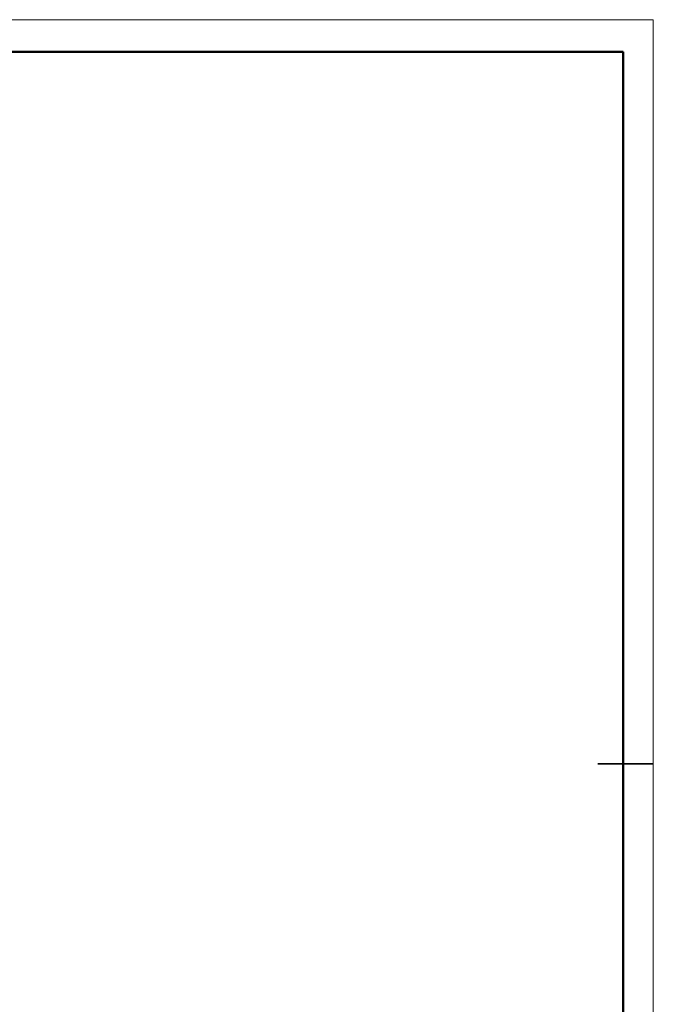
# Model space of a CAD drawing. Header units: millimetres. Extents: x -4 to 420, y 0 to 297.
# Tile 14 of 14: x 294 to 420, y 102 to 297. Entities that reach past the tile are written whole.
import ezdxf

# ---------------------------------------------------------------- set-up
doc = ezdxf.new("R2010")
doc.units = ezdxf.units.MM
doc.layers.get('0').update_dxf_attribs({"lineweight": 18})

msp = doc.modelspace()

# ---------------------------------------------------------------- linework, layer by layer
at = {"color": 7, "linetype": 'Continuous', "lineweight": 18}
for p, q in [((-0.000512, 297.39658), (419.992988, 297.39658)), ((419.992988, 297.39658), (419.992988, 0.39658))]:
    msp.add_line(p, q, dxfattribs=at)
at = {"color": 7, "linetype": 'Continuous', "lineweight": 50}
for p in [(23.995928, 290.989446), (413.995928, 5.989446)]:
    msp.add_line(p, (413.995928, 290.989446), dxfattribs=at)
at = {"color": 7, "linetype": 'Continuous', "lineweight": 35}
msp.add_line((408.995928, 149.489446), (419.995928, 149.489446), dxfattribs=at)

doc.saveas('drawing.dxf')
